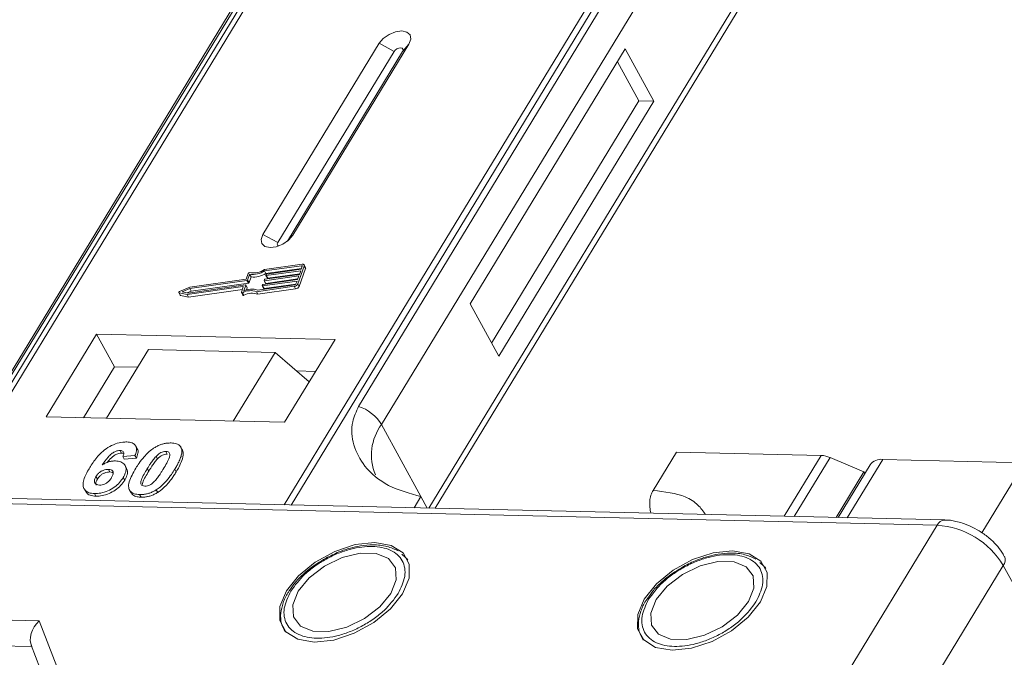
# Model space of a CAD drawing. Header units: millimetres. Extents: x 207 to 1682, y 260 to 1293.
# Tile 81 of 84: x 1477 to 1525, y 1051 to 1082. Entities that reach past the tile are written whole.
import ezdxf

# ---------------------------------------------------------------- set-up
doc = ezdxf.new("R2010")
doc.units = ezdxf.units.MM

msp = doc.modelspace()

# ---------------------------------------------------------------- linework, layer by layer
at = {"color": 7, "linetype": 'Continuous', "lineweight": 15}
for p, q in [((1495.493, 1094.964), (1473.704, 1059.154)), ((1473.973, 1059.148), (1495.779, 1094.985)), ((1511.995, 1094.613), (1490.189, 1058.776)), ((1490.522, 1058.768), (1512.312, 1094.578)), ((1491.468, 1088.898), (1476.155, 1063.732)), ((1476.369, 1063.919), (1491.682, 1089.084)), ((1509.086, 1088.685), (1493.774, 1063.519)), ((1494.881, 1062.642), (1510.194, 1087.808)), ((1512.436, 1083.71), (1497.166, 1058.616)), ((1497.464, 1058.609), (1512.47, 1083.269)), ((1494.765, 1081.005), (1489.163, 1071.798)), ((1490.6, 1071.765), (1496.202, 1080.972)), ((1494.765, 1081.005), (1495.486, 1080.615)), ((1496.202, 1080.972), (1495.895, 1080.605)), ((1506.618, 1080.733), (1499.148, 1068.457)), ((1507.997, 1078.211), (1506.618, 1080.733)), ((1495.486, 1080.615), (1489.884, 1071.408)), ((1490.343, 1071.481), (1495.895, 1080.605)), ((1507.279, 1078.228), (1506.244, 1080.119)), ((1500.183, 1066.565), (1507.279, 1078.228)), ((1500.527, 1065.935), (1507.997, 1078.211)), ((1507.997, 1078.211), (1507.279, 1078.228)), ((1489.884, 1071.408), (1489.163, 1071.798)), ((1490.6, 1071.765), (1490.411, 1071.539)), ((1491.056, 1070.365), (1489.239, 1070.107)), ((1491.031, 1070.294), (1489.243, 1070.04)), ((1490.849, 1069.426), (1491.155, 1070.278)), ((1491.013, 1070.123), (1491.064, 1070.265)), ((1491.057, 1070.246), (1491.031, 1070.294)), ((1491.223, 1070.206), (1491.154, 1070.333)), ((1491.155, 1070.278), (1491.224, 1070.152)), ((1488.454, 1069.919), (1488.355, 1069.644)), ((1488.526, 1069.878), (1488.427, 1069.604)), ((1488.496, 1069.478), (1488.595, 1069.752)), ((1488.595, 1069.752), (1488.526, 1069.878)), ((1490.898, 1069.804), (1489.238, 1069.568)), ((1489.312, 1069.914), (1489.243, 1070.04)), ((1489.263, 1069.639), (1490.923, 1069.875)), ((1489.31, 1069.831), (1489.323, 1069.866)), ((1489.311, 1069.821), (1489.38, 1069.695)), ((1489.312, 1069.914), (1491.025, 1070.157)), ((1490.987, 1070.052), (1489.327, 1069.816)), ((1489.396, 1069.69), (1489.327, 1069.816)), ((1489.352, 1069.887), (1491.013, 1070.123)), ((1489.396, 1069.69), (1490.936, 1069.909)), ((1490.834, 1069.626), (1490.898, 1069.804)), ((1490.918, 1069.3), (1491.224, 1070.152)), ((1490.923, 1069.875), (1490.987, 1070.052)), ((1485.646, 1069.26), (1485.154, 1069.053)), ((1485.518, 1068.905), (1488.205, 1069.287)), ((1485.562, 1068.979), (1488.322, 1069.37)), ((1488.398, 1069.583), (1485.639, 1069.191)), ((1488.355, 1069.644), (1485.646, 1069.26)), ((1485.708, 1069.065), (1488.467, 1069.457)), ((1488.221, 1069.272), (1488.129, 1069.015)), ((1488.218, 1069.263), (1488.205, 1069.287)), ((1488.338, 1069.356), (1488.24, 1069.082)), ((1488.407, 1069.239), (1488.338, 1069.365)), ((1488.407, 1069.23), (1488.338, 1069.356)), ((1488.467, 1069.457), (1488.398, 1069.583)), ((1488.496, 1069.478), (1488.427, 1069.604)), ((1488.857, 1069.043), (1490.674, 1069.301)), ((1488.911, 1069.118), (1490.699, 1069.372)), ((1489.132, 1069.334), (1489.145, 1069.37)), ((1489.132, 1069.325), (1489.201, 1069.199)), ((1490.809, 1069.555), (1489.149, 1069.32)), ((1489.218, 1069.194), (1489.149, 1069.32)), ((1489.174, 1069.391), (1490.834, 1069.626)), ((1489.218, 1069.194), (1490.757, 1069.412)), ((1489.221, 1069.582), (1489.234, 1069.618)), ((1489.221, 1069.573), (1489.29, 1069.447)), ((1489.307, 1069.442), (1489.238, 1069.568)), ((1489.307, 1069.442), (1490.847, 1069.66)), ((1490.674, 1069.301), (1490.743, 1069.175)), ((1490.758, 1069.413), (1490.809, 1069.555)), ((1490.918, 1069.3), (1490.849, 1069.426)), ((1485.115, 1068.998), (1485.184, 1068.872)), ((1485.13, 1068.987), (1485.518, 1068.905)), ((1485.199, 1068.861), (1485.13, 1068.987)), ((1485.199, 1068.861), (1485.587, 1068.779)), ((1485.639, 1069.191), (1485.277, 1069.039)), ((1485.277, 1069.039), (1485.562, 1068.979)), ((1485.587, 1068.779), (1485.518, 1068.905)), ((1485.522, 1068.987), (1485.708, 1069.065)), ((1485.587, 1068.779), (1488.176, 1069.147)), ((1485.708, 1069.065), (1485.639, 1069.191)), ((1488.13, 1068.997), (1488.198, 1068.871)), ((1488.252, 1068.867), (1488.183, 1068.993)), ((1488.37, 1069.125), (1488.407, 1069.23)), ((1488.926, 1068.917), (1488.857, 1069.043)), ((1488.926, 1068.917), (1490.743, 1069.175)), ((1499.148, 1068.457), (1500.527, 1065.935)), ((1481.147, 1067.003), (1478.719, 1063.013)), ((1492.64, 1066.739), (1481.147, 1067.003)), ((1481.147, 1067.003), (1482.009, 1065.427)), ((1490.212, 1062.75), (1492.64, 1066.739)), ((1481.629, 1062.946), (1483.645, 1066.261)), ((1489.751, 1066.121), (1483.645, 1066.261)), ((1489.751, 1066.121), (1487.734, 1062.806)), ((1491.395, 1064.694), (1489.751, 1066.121)), ((1482.009, 1065.427), (1480.515, 1062.972)), ((1483.122, 1065.401), (1482.009, 1065.427)), ((1491.706, 1065.204), (1490.782, 1065.226)), ((1478.719, 1063.013), (1490.212, 1062.75)), ((1494.881, 1062.642), (1496.778, 1059.176)), ((1482.284, 1061.396), (1482.353, 1061.27)), ((1483.106, 1061.484), (1483.037, 1061.611)), ((1484.488, 1061.346), (1484.557, 1061.22)), ((1485.168, 1061.607), (1485.162, 1061.618)), ((1485.24, 1061.488), (1485.309, 1061.361)), ((1507.963, 1059.474), (1509.084, 1061.315)), ((1509.084, 1061.315), (1516.068, 1061.155)), ((1483.002, 1061.145), (1482.418, 1061.106)), ((1482.418, 1061.106), (1482.487, 1060.98)), ((1482.487, 1060.98), (1483.071, 1061.019)), ((1483.002, 1061.145), (1483.071, 1061.019)), ((1484.085, 1060.986), (1484.016, 1061.112)), ((1516.068, 1061.155), (1514.284, 1058.223)), ((1516.487, 1061.057), (1514.756, 1058.212)), ((1516.487, 1061.057), (1518.117, 1060.361)), ((1519.03, 1060.963), (1517.32, 1058.153)), ((1519.03, 1060.963), (1525.854, 1060.806)), ((1525.854, 1060.806), (1523.8, 1057.432)), ((1481.719, 1060.484), (1481.788, 1060.358)), ((1482.597, 1060.538), (1482.528, 1060.664)), ((1483.593, 1060.519), (1483.662, 1060.393)), ((1484.919, 1060.489), (1484.988, 1060.363)), ((1516.782, 1058.166), (1518.117, 1060.361)), ((1518.419, 1060.703), (1516.874, 1058.164)), ((1518.162, 1060.28), (1518.117, 1060.361)), ((1481.12, 1060.139), (1481.189, 1060.013)), ((1482.44, 1060.098), (1482.509, 1059.972)), ((1456.282, 1059.296), (1521.649, 1057.796)), ((1522.014, 1058.046), (1456.648, 1059.546)), ((1480.555, 1059.548), (1480.624, 1059.422)), ((1481.049, 1059.318), (1481.118, 1059.192)), ((1482.742, 1059.482), (1482.811, 1059.356)), ((1484.03, 1059.503), (1484.099, 1059.376)), ((1483.224, 1059.268), (1483.292, 1059.142)), ((1496.778, 1059.176), (1496.447, 1058.632)), ((1496.778, 1059.176), (1497.083, 1058.618)), ((1521.649, 1057.796), (1516.98, 1050.124)), ((1496.056, 1056.222), (1495.86, 1056.397)), ((1496.086, 1056.203), (1496.154, 1056.112)), ((1513.295, 1055.827), (1513.099, 1056.002)), ((1513.325, 1055.807), (1513.394, 1055.716)), ((1520.17, 1048.183), (1524.838, 1055.856)), ((1524.838, 1055.856), (1545.876, 1017.402)), ((1490.56, 1054.808), (1490.453, 1054.656)), ((1507.799, 1054.412), (1507.692, 1054.261)), ((1478.392, 1053.188), (1467.692, 1053.433)), ((1479.24, 1050.99), (1478.392, 1053.188)), ((1466.86, 1052.207), (1478.028, 1051.951)), ((1478, 1052.022), (1478.764, 1050.043))]:
    msp.add_line(p, q, dxfattribs=at)
at = {"color": 7, "linetype": 'Continuous', "lineweight": 15, "flags": 128}
for points in [[(1496.202, 1080.972), (1496.29, 1081.208), (1496.256, 1081.411), (1496.104, 1081.549), (1495.857, 1081.602), (1495.554, 1081.562), (1495.24, 1081.434), (1494.963, 1081.239), (1494.765, 1081.005)], [(1495.895, 1080.605), (1495.92, 1080.673), (1495.911, 1080.731), (1495.867, 1080.77), (1495.797, 1080.785), (1495.711, 1080.774), (1495.621, 1080.737), (1495.542, 1080.681), (1495.486, 1080.615)], [(1489.163, 1071.798), (1489.075, 1071.562), (1489.109, 1071.359), (1489.261, 1071.221), (1489.508, 1071.168), (1489.811, 1071.208), (1490.125, 1071.336), (1490.402, 1071.531), (1490.6, 1071.765)], [(1489.884, 1071.408), (1489.859, 1071.341), (1489.868, 1071.283), (1489.912, 1071.243), (1489.916, 1071.241)], [(1491.064, 1070.265), (1491.065, 1070.271), (1491.065, 1070.278), (1491.063, 1070.283), (1491.059, 1070.288), (1491.054, 1070.291), (1491.047, 1070.293), (1491.039, 1070.294), (1491.031, 1070.294)], [(1491.056, 1070.365), (1491.082, 1070.366), (1491.106, 1070.364), (1491.126, 1070.357), (1491.142, 1070.347), (1491.153, 1070.333), (1491.159, 1070.317), (1491.16, 1070.298), (1491.155, 1070.278)], [(1489.327, 1069.816), (1489.323, 1069.816), (1489.319, 1069.816), (1489.315, 1069.817), (1489.313, 1069.819), (1489.311, 1069.821), (1489.31, 1069.824), (1489.31, 1069.827), (1489.31, 1069.831)], [(1488.205, 1069.287), (1488.209, 1069.287), (1488.213, 1069.286), (1488.216, 1069.285), (1488.219, 1069.284), (1488.221, 1069.281), (1488.222, 1069.279), (1488.222, 1069.275), (1488.221, 1069.272)], [(1488.322, 1069.37), (1488.326, 1069.371), (1488.33, 1069.37), (1488.333, 1069.369), (1488.336, 1069.368), (1488.338, 1069.365), (1488.339, 1069.363), (1488.339, 1069.359), (1488.338, 1069.356)], [(1489.149, 1069.32), (1489.144, 1069.319), (1489.14, 1069.32), (1489.137, 1069.321), (1489.134, 1069.322), (1489.132, 1069.325), (1489.131, 1069.328), (1489.131, 1069.331), (1489.132, 1069.334)], [(1489.238, 1069.568), (1489.233, 1069.568), (1489.229, 1069.568), (1489.226, 1069.569), (1489.223, 1069.571), (1489.221, 1069.573), (1489.22, 1069.576), (1489.22, 1069.579), (1489.221, 1069.582)], [(1485.13, 1068.987), (1485.121, 1068.991), (1485.115, 1068.998), (1485.113, 1069.006), (1485.114, 1069.016), (1485.12, 1069.027), (1485.129, 1069.037), (1485.141, 1069.046), (1485.154, 1069.053)], [(1488.183, 1068.993), (1488.171, 1068.988), (1488.159, 1068.986), (1488.149, 1068.986), (1488.14, 1068.988), (1488.133, 1068.993), (1488.129, 1068.999), (1488.127, 1069.007), (1488.129, 1069.015)], [(1488.198, 1068.871), (1488.202, 1068.867), (1488.209, 1068.862), (1488.218, 1068.86), (1488.228, 1068.86), (1488.24, 1068.862), (1488.252, 1068.867)], [(1491.639, 1052.168), (1492.576, 1052.265), (1493.564, 1052.587), (1494.506, 1053.103), (1495.31, 1053.761), (1495.897, 1054.497), (1496.21, 1055.24), (1496.219, 1055.917), (1495.921, 1056.461), (1495.347, 1056.818), (1494.553, 1056.955), (1493.616, 1056.858), (1492.628, 1056.536), (1491.686, 1056.021), (1490.882, 1055.363), (1490.295, 1054.626), (1489.982, 1053.883), (1489.973, 1053.207), (1490.271, 1052.663), (1490.845, 1052.305), (1491.639, 1052.168)], [(1508.879, 1051.772), (1509.816, 1051.87), (1510.804, 1052.192), (1511.746, 1052.707), (1512.55, 1053.365), (1513.137, 1054.102), (1513.45, 1054.845), (1513.458, 1055.521), (1513.16, 1056.065), (1512.586, 1056.423), (1511.792, 1056.56), (1510.855, 1056.463), (1509.867, 1056.141), (1508.925, 1055.625), (1508.121, 1054.967), (1507.534, 1054.23), (1507.221, 1053.488), (1507.213, 1052.811), (1507.51, 1052.267), (1508.084, 1051.909), (1508.879, 1051.772)], [(1490.869, 1054.613), (1490.608, 1053.959), (1490.646, 1053.378), (1490.98, 1052.939), (1491.569, 1052.697), (1492.342, 1052.679), (1493.207, 1052.888), (1494.058, 1053.299), (1494.792, 1053.863), (1495.323, 1054.511), (1495.584, 1055.164), (1495.546, 1055.746), (1495.212, 1056.184), (1494.623, 1056.427), (1493.85, 1056.444), (1492.985, 1056.235), (1492.134, 1055.824), (1491.4, 1055.26), (1490.869, 1054.613)], [(1508.109, 1054.217), (1507.847, 1053.563), (1507.885, 1052.982), (1508.219, 1052.544), (1508.808, 1052.301), (1509.582, 1052.283), (1510.446, 1052.493), (1511.297, 1052.904), (1512.032, 1053.467), (1512.562, 1054.115), (1512.824, 1054.769), (1512.785, 1055.35), (1512.451, 1055.788), (1511.862, 1056.031), (1511.089, 1056.049), (1510.225, 1055.84), (1509.374, 1055.428), (1508.639, 1054.865), (1508.109, 1054.217)]]:
    msp.add_lwpolyline(points, dxfattribs=at)
at = {"color": 7, "linetype": 'Continuous', "lineweight": 15}
for centre, radius, start, end in [((1491.163, 1070.177), 0.0661, 336.9348, 26.0002), ((1488.52, 1069.887), 0.0736, 81.7629, 154.647), ((1488.64, 1071.046), 1.173, 264.4424, 300.9301), ((1488.697, 1070.944), 0.998, 260.3986, 302.9491), ((1488.709, 1070.92), 1.173, 264.4424, 300.9301), ((1489.357, 1069.849), 0.0381, 97.4207, 153.8527), ((1488.393, 1069.621), 0.0381, 277.4207, 333.8527), ((1488.462, 1069.495), 0.0381, 277.4207, 333.8527), ((1489.179, 1069.353), 0.0381, 97.4207, 153.8527), ((1489.268, 1069.601), 0.0381, 97.4207, 153.8527), ((1489.302, 1069.456), 0.0149, 216.6597, 287.1115), ((1489.391, 1069.704), 0.0149, 216.6597, 287.1115), ((1490.644, 1069.527), 0.229, 277.4207, 333.8527), ((1490.689, 1069.447), 0.0762, 277.4207, 333.8527), ((1490.713, 1069.401), 0.229, 277.4207, 333.8527), ((1485.202, 1068.882), 0.0212, 210.2186, 262.8226), ((1488.575, 1068.274), 0.819, 69.8549, 118.6145), ((1488.62, 1068.258), 0.907, 71.2927, 114.8085), ((1488.644, 1068.148), 0.819, 69.8549, 118.6145), ((1488.397, 1069.234), 0.011, 336.9348, 26.0002), ((1489.213, 1069.208), 0.0149, 216.6597, 287.1115), ((1493.131, 1061.57), 2.052, 31.4947, 71.765), ((1496.827, 1061.179), 2.434, 143.0587, 202.974), ((1516.018, 1060.002), 1.154, 66.0507, 87.522), ((1518.949, 1060.304), 0.664, 83.0653, 142.99), ((1522.034, 1057.624), 0.422, 92.683, 155.9406), ((1521.371, 1053.749), 4.057, 31.2883, 86.0774), ((1524.496, 1056.12), 0.432, 322.3041, 24.4947)]:
    msp.add_arc(centre, radius, start, end, dxfattribs=at)
msp.add_ellipse((1478.737, 1052.557), major_axis=(0.549, 0.781), ratio=0.715737, start_param=1.232087, end_param=2.802883, dxfattribs=at)
for points, knots in [([(1493.774, 1063.519), (1493.662, 1063.273), (1493.377, 1062.643), (1493.487, 1061.626), (1494.044, 1060.551), (1495.135, 1059.632), (1496.232, 1059.327), (1496.778, 1059.176)], [0, 0, 0, 0, 0.125713, 0.321276, 0.524466, 0.763484, 1, 1, 1, 1]), ([(1480.82, 1060.567), (1480.872, 1060.648), (1481.028, 1060.895), (1481.301, 1061.234), (1481.691, 1061.542), (1482.053, 1061.722), (1482.37, 1061.8), (1482.541, 1061.803), (1482.604, 1061.804)], [0, 0, 0, 0, 0.142337, 0.429127, 0.589943, 0.751205, 0.909895, 1, 1, 1, 1]), ([(1482.604, 1061.804), (1482.697, 1061.795), (1482.867, 1061.779), (1483.023, 1061.661), (1483.092, 1061.487), (1483.065, 1061.303), (1483.016, 1061.18), (1483.002, 1061.145)], [0, 0, 0, 0, 0.2426908, 0.4390024, 0.635006, 0.8950587, 1, 1, 1, 1]), ([(1483.93, 1061.521), (1483.98, 1061.551), (1484.083, 1061.612), (1484.248, 1061.68), (1484.414, 1061.728), (1484.55, 1061.748), (1484.657, 1061.755), (1484.71, 1061.755), (1484.737, 1061.755)], [0, 0, 0, 0, 0.193776, 0.3936, 0.587864, 0.788908, 0.894169, 1, 1, 1, 1]), ([(1484.737, 1061.755), (1484.784, 1061.752), (1484.879, 1061.747), (1485.005, 1061.717), (1485.113, 1061.667), (1485.18, 1061.603), (1485.22, 1061.541), (1485.234, 1061.506), (1485.24, 1061.488)], [0, 0, 0, 0, 0.192627, 0.388684, 0.582013, 0.783201, 0.891038, 1, 1, 1, 1]), ([(1482.284, 1061.396), (1482.243, 1061.394), (1482.161, 1061.389), (1482.014, 1061.33), (1481.848, 1061.227), (1481.635, 1061.006), (1481.506, 1060.822), (1481.417, 1060.697)], [0, 0, 0, 0, 0.112049, 0.22438, 0.370115, 0.570276, 1, 1, 1, 1]), ([(1481.663, 1060.815), (1481.663, 1060.815), (1481.719, 1060.892), (1481.822, 1061.012), (1482, 1061.158), (1482.151, 1061.236), (1482.273, 1061.268), (1482.33, 1061.27), (1482.353, 1061.27)], [0, 0, 0, 0, 0.000071, 0.368569, 0.571075, 0.774891, 0.911654, 1, 1, 1, 1]), ([(1482.418, 1061.106), (1482.438, 1061.154), (1482.47, 1061.229), (1482.459, 1061.319), (1482.413, 1061.37), (1482.348, 1061.392), (1482.301, 1061.395), (1482.284, 1061.396)], [0, 0, 0, 0, 0.33384, 0.524547, 0.716372, 0.891824, 1, 1, 1, 1]), ([(1482.353, 1061.27), (1482.392, 1061.269), (1482.435, 1061.267), (1482.46, 1061.248), (1482.462, 1061.246)], [0, 0, 0, 0, 0.900108, 1, 1, 1, 1]), ([(1483.043, 1060.537), (1483.095, 1060.619), (1483.212, 1060.805), (1483.46, 1061.128), (1483.719, 1061.383), (1483.909, 1061.507), (1483.93, 1061.521)], [0, 0, 0, 0, 0.237381, 0.538918, 0.949082, 1, 1, 1, 1]), ([(1483.071, 1061.019), (1483.098, 1061.099), (1483.153, 1061.259), (1483.16, 1061.426), (1483.106, 1061.479), (1483.103, 1061.482)], [0, 0, 0, 0, 0.481785, 0.969308, 1, 1, 1, 1]), ([(1484.016, 1061.112), (1484.059, 1061.154), (1484.128, 1061.222), (1484.252, 1061.298), (1484.366, 1061.337), (1484.443, 1061.345), (1484.483, 1061.346), (1484.488, 1061.346)], [0, 0, 0, 0, 0.334804, 0.542561, 0.750382, 0.970721, 1, 1, 1, 1]), ([(1484.085, 1060.986), (1484.127, 1061.028), (1484.197, 1061.096), (1484.321, 1061.172), (1484.435, 1061.21), (1484.512, 1061.219), (1484.552, 1061.22), (1484.557, 1061.22)], [0, 0, 0, 0, 0.334804, 0.542561, 0.750382, 0.970721, 1, 1, 1, 1]), ([(1484.488, 1061.346), (1484.527, 1061.341), (1484.595, 1061.333), (1484.66, 1061.285), (1484.687, 1061.197), (1484.657, 1061.029), (1484.535, 1060.785), (1484.423, 1060.597), (1484.366, 1060.502)], [0, 0, 0, 0, 0.1056461, 0.1862213, 0.267042, 0.4315406, 0.7127076, 1, 1, 1, 1]), ([(1485.24, 1061.488), (1485.248, 1061.454), (1485.265, 1061.385), (1485.254, 1061.241), (1485.208, 1061.058), (1485.12, 1060.854), (1485.022, 1060.664), (1484.953, 1060.547), (1484.919, 1060.489)], [0, 0, 0, 0, 0.118432, 0.239329, 0.449434, 0.664178, 0.83182, 1, 1, 1, 1]), ([(1484.988, 1060.363), (1485.036, 1060.445), (1485.144, 1060.628), (1485.28, 1060.93), (1485.348, 1061.191), (1485.317, 1061.326), (1485.309, 1061.361)], [0, 0, 0, 0, 0.236775, 0.527928, 0.878334, 1, 1, 1, 1]), ([(1485.309, 1061.361), (1485.297, 1061.394), (1485.279, 1061.442), (1485.24, 1061.478), (1485.227, 1061.489)], [0, 0, 0, 0, 0.667997, 1, 1, 1, 1]), ([(1481.417, 1060.697), (1481.468, 1060.726), (1481.573, 1060.785), (1481.711, 1060.838), (1481.821, 1060.867), (1481.903, 1060.882), (1481.984, 1060.89), (1482.035, 1060.891), (1482.061, 1060.891)], [0, 0, 0, 0, 0.243654, 0.49576, 0.617892, 0.741503, 0.870025, 1, 1, 1, 1]), ([(1482.061, 1060.891), (1482.154, 1060.881), (1482.341, 1060.861), (1482.51, 1060.723), (1482.588, 1060.534), (1482.558, 1060.315), (1482.476, 1060.165), (1482.44, 1060.098)], [0, 0, 0, 0, 0.210216, 0.421975, 0.620016, 0.831037, 1, 1, 1, 1]), ([(1483.593, 1060.519), (1483.618, 1060.56), (1483.668, 1060.642), (1483.74, 1060.753), (1483.808, 1060.852), (1483.871, 1060.939), (1483.938, 1061.027), (1483.99, 1061.084), (1484.016, 1061.112)], [0, 0, 0, 0, 0.20527, 0.410616, 0.557148, 0.703844, 0.851475, 1, 1, 1, 1]), ([(1483.662, 1060.393), (1483.687, 1060.434), (1483.737, 1060.516), (1483.809, 1060.627), (1483.877, 1060.726), (1483.94, 1060.813), (1484.007, 1060.901), (1484.059, 1060.958), (1484.085, 1060.986)], [0, 0, 0, 0, 0.20527, 0.4106157, 0.5571475, 0.7038444, 0.8514751, 1, 1, 1, 1]), ([(1481.049, 1059.318), (1480.956, 1059.327), (1480.769, 1059.344), (1480.585, 1059.474), (1480.49, 1059.666), (1480.517, 1059.999), (1480.669, 1060.313), (1480.799, 1060.531), (1480.82, 1060.567)], [0, 0, 0, 0, 0.148269, 0.297647, 0.442421, 0.607851, 0.935658, 1, 1, 1, 1]), ([(1481.12, 1060.139), (1481.155, 1060.19), (1481.211, 1060.273), (1481.34, 1060.376), (1481.468, 1060.44), (1481.601, 1060.48), (1481.681, 1060.483), (1481.719, 1060.484)], [0, 0, 0, 0, 0.2767209, 0.4568705, 0.6370074, 0.8240683, 1, 1, 1, 1]), ([(1481.189, 1060.013), (1481.224, 1060.064), (1481.28, 1060.147), (1481.409, 1060.25), (1481.537, 1060.314), (1481.67, 1060.354), (1481.749, 1060.356), (1481.788, 1060.358)], [0, 0, 0, 0, 0.276721, 0.45687, 0.637007, 0.824068, 1, 1, 1, 1]), ([(1481.719, 1060.484), (1481.766, 1060.479), (1481.852, 1060.471), (1481.932, 1060.411), (1481.967, 1060.326), (1481.943, 1060.211), (1481.897, 1060.13), (1481.873, 1060.087)], [0, 0, 0, 0, 0.213757, 0.394944, 0.576585, 0.777311, 1, 1, 1, 1]), ([(1481.788, 1060.358), (1481.837, 1060.355), (1481.905, 1060.351), (1481.943, 1060.318), (1481.954, 1060.309)], [0, 0, 0, 0, 0.715718, 1, 1, 1, 1]), ([(1482.509, 1059.972), (1482.552, 1060.054), (1482.639, 1060.22), (1482.658, 1060.418), (1482.603, 1060.504), (1482.585, 1060.532)], [0, 0, 0, 0, 0.401791, 0.807526, 1, 1, 1, 1]), ([(1483.224, 1059.268), (1483.13, 1059.277), (1482.943, 1059.294), (1482.762, 1059.421), (1482.673, 1059.619), (1482.733, 1059.997), (1482.917, 1060.317), (1483.043, 1060.537)], [0, 0, 0, 0, 0.147528, 0.296569, 0.43214, 0.608737, 1, 1, 1, 1]), ([(1483.473, 1059.677), (1483.427, 1059.683), (1483.352, 1059.693), (1483.292, 1059.748), (1483.275, 1059.843), (1483.309, 1060.011), (1483.434, 1060.251), (1483.539, 1060.429), (1483.593, 1060.519)], [0, 0, 0, 0, 0.125351, 0.202197, 0.279182, 0.459742, 0.727968, 1, 1, 1, 1]), ([(1483.364, 1059.762), (1483.368, 1059.793), (1483.382, 1059.909), (1483.506, 1060.126), (1483.609, 1060.304), (1483.662, 1060.393)], [0, 0, 0, 0, 0.159501, 0.57679, 1, 1, 1, 1]), ([(1484.366, 1060.502), (1484.341, 1060.461), (1484.29, 1060.379), (1484.219, 1060.268), (1484.151, 1060.169), (1484.088, 1060.083), (1484.022, 1059.996), (1483.97, 1059.939), (1483.944, 1059.911)], [0, 0, 0, 0, 0.205942, 0.411959, 0.558149, 0.704502, 0.851801, 1, 1, 1, 1]), ([(1484.919, 1060.489), (1484.867, 1060.407), (1484.75, 1060.221), (1484.505, 1059.903), (1484.249, 1059.646), (1484.058, 1059.521), (1484.03, 1059.503)], [0, 0, 0, 0, 0.236629, 0.537361, 0.932986, 1, 1, 1, 1]), ([(1484.099, 1059.376), (1484.148, 1059.409), (1484.245, 1059.475), (1484.41, 1059.616), (1484.585, 1059.797), (1484.747, 1060), (1484.88, 1060.19), (1484.952, 1060.305), (1484.988, 1060.363)], [0, 0, 0, 0, 0.11827, 0.23888, 0.450732, 0.667209, 0.83334, 1, 1, 1, 1]), ([(1481.287, 1059.728), (1481.241, 1059.733), (1481.148, 1059.744), (1481.066, 1059.819), (1481.034, 1059.917), (1481.06, 1060.03), (1481.101, 1060.104), (1481.12, 1060.139)], [0, 0, 0, 0, 0.207905, 0.419981, 0.630626, 0.821735, 1, 1, 1, 1]), ([(1482.44, 1060.098), (1482.384, 1060.016), (1482.272, 1059.85), (1482.011, 1059.619), (1481.694, 1059.44), (1481.354, 1059.329), (1481.151, 1059.322), (1481.049, 1059.318)], [0, 0, 0, 0, 0.197831, 0.3973, 0.59891, 0.798741, 1, 1, 1, 1]), ([(1481.135, 1059.724), (1481.125, 1059.748), (1481.102, 1059.801), (1481.13, 1059.905), (1481.17, 1059.978), (1481.189, 1060.013)], [0, 0, 0, 0, 0.296139, 0.660307, 1, 1, 1, 1]), ([(1481.118, 1059.192), (1481.218, 1059.196), (1481.42, 1059.202), (1481.75, 1059.309), (1482.061, 1059.481), (1482.33, 1059.71), (1482.448, 1059.883), (1482.509, 1059.972)], [0, 0, 0, 0, 0.198208, 0.398397, 0.584963, 0.787074, 1, 1, 1, 1]), ([(1481.873, 1060.087), (1481.838, 1060.034), (1481.782, 1059.95), (1481.662, 1059.841), (1481.542, 1059.776), (1481.411, 1059.733), (1481.331, 1059.729), (1481.287, 1059.728)], [0, 0, 0, 0, 0.2886974, 0.4635526, 0.6399417, 0.8018084, 1, 1, 1, 1]), ([(1483.944, 1059.911), (1483.902, 1059.869), (1483.833, 1059.801), (1483.709, 1059.726), (1483.597, 1059.687), (1483.519, 1059.678), (1483.479, 1059.678), (1483.473, 1059.677)], [0, 0, 0, 0, 0.333678, 0.540413, 0.747264, 0.961209, 1, 1, 1, 1]), ([(1480.634, 1059.428), (1480.663, 1059.381), (1480.73, 1059.271), (1480.921, 1059.204), (1481.07, 1059.195), (1481.118, 1059.192)], [0, 0, 0, 0, 0.338595, 0.784132, 1, 1, 1, 1]), ([(1482.824, 1059.363), (1482.845, 1059.325), (1482.898, 1059.227), (1483.076, 1059.158), (1483.231, 1059.147), (1483.292, 1059.142)], [0, 0, 0, 0, 0.275409, 0.710365, 1, 1, 1, 1]), ([(1484.03, 1059.503), (1483.98, 1059.473), (1483.877, 1059.411), (1483.712, 1059.343), (1483.546, 1059.295), (1483.41, 1059.275), (1483.303, 1059.268), (1483.25, 1059.268), (1483.224, 1059.268)], [0, 0, 0, 0, 0.193769, 0.393564, 0.587886, 0.789131, 0.894283, 1, 1, 1, 1]), ([(1483.292, 1059.142), (1483.341, 1059.143), (1483.44, 1059.143), (1483.598, 1059.166), (1483.764, 1059.211), (1483.904, 1059.268), (1484.016, 1059.326), (1484.071, 1059.36), (1484.099, 1059.376)], [0, 0, 0, 0, 0.193594, 0.390501, 0.584817, 0.78683, 0.892868, 1, 1, 1, 1]), ([(1507.963, 1059.474), (1507.925, 1059.398), (1507.849, 1059.246), (1507.796, 1058.953), (1507.801, 1058.657), (1507.836, 1058.456), (1507.872, 1058.374), (1507.874, 1058.37)], [0, 0, 0, 0, 0.246585, 0.493169, 0.739754, 0.986338, 1, 1, 1, 1]), ([(1510.489, 1058.31), (1510.377, 1058.469), (1510.137, 1058.81), (1509.366, 1059.301), (1508.516, 1059.406), (1507.963, 1059.474)], [0, 0, 0, 0, 0.232888, 0.501331, 1, 1, 1, 1]), ([(1523.669, 1057.525), (1523.405, 1057.665), (1523.04, 1057.859), (1522.484, 1057.999), (1522.193, 1058.058), (1522.02, 1058.044), (1522.014, 1058.044)], [0, 0, 0, 0, 0.488444, 0.677599, 0.988653, 1, 1, 1, 1]), ([(1524.878, 1056.292), (1524.843, 1056.362), (1524.745, 1056.559), (1524.485, 1056.87), (1524.123, 1057.224), (1523.82, 1057.425), (1523.669, 1057.525)], [0, 0, 0, 0, 0.143955, 0.402623, 0.700319, 1, 1, 1, 1]), ([(1490.51, 1054.621), (1490.714, 1054.898), (1491.029, 1055.326), (1491.664, 1055.834), (1492.212, 1056.177), (1492.798, 1056.455), (1493.563, 1056.708), (1494.473, 1056.825), (1495.217, 1056.67), (1495.658, 1056.389), (1495.895, 1056.093), (1496.015, 1055.734), (1496.024, 1055.211), (1495.816, 1054.781), (1495.682, 1054.502)], [0, 0, 0, 0, 0.119721, 0.184837, 0.25, 0.315115, 0.380279, 0.5, 0.619721, 0.684837, 0.75, 0.815115, 0.880279, 1, 1, 1, 1]), ([(1495.68, 1056.557), (1495.508, 1056.638), (1495.152, 1056.807), (1494.517, 1056.866), (1493.911, 1056.816), (1493.361, 1056.695), (1492.794, 1056.51), (1492.405, 1056.314), (1492.195, 1056.209)], [0, 0, 0, 0, 0.19129, 0.397064, 0.559818, 0.686756, 0.830295, 1, 1, 1, 1]), ([(1512.92, 1056.162), (1512.748, 1056.243), (1512.391, 1056.411), (1511.757, 1056.471), (1511.151, 1056.42), (1510.6, 1056.299), (1510.033, 1056.114), (1509.645, 1055.919), (1509.434, 1055.813)], [0, 0, 0, 0, 0.19129, 0.397064, 0.559818, 0.686756, 0.830295, 1, 1, 1, 1]), ([(1492.195, 1056.209), (1491.913, 1056.037), (1491.52, 1055.798), (1491.035, 1055.372), (1490.747, 1055.083), (1490.602, 1054.87), (1490.56, 1054.808)], [0, 0, 0, 0, 0.431946, 0.604262, 0.884419, 1, 1, 1, 1]), ([(1507.749, 1054.225), (1507.953, 1054.502), (1508.268, 1054.93), (1508.903, 1055.438), (1509.451, 1055.781), (1510.037, 1056.059), (1510.802, 1056.312), (1511.713, 1056.429), (1512.457, 1056.274), (1512.897, 1055.994), (1513.134, 1055.697), (1513.255, 1055.338), (1513.263, 1054.816), (1513.056, 1054.385), (1512.921, 1054.107)], [0, 0, 0, 0, 0.119721, 0.184837, 0.25, 0.315115, 0.380279, 0.5, 0.619721, 0.684837, 0.75, 0.815115, 0.880279, 1, 1, 1, 1]), ([(1509.434, 1055.813), (1509.153, 1055.642), (1508.759, 1055.402), (1508.274, 1054.976), (1507.987, 1054.688), (1507.842, 1054.474), (1507.799, 1054.412)], [0, 0, 0, 0, 0.431946, 0.604262, 0.884419, 1, 1, 1, 1]), ([(1490.453, 1054.656), (1490.425, 1054.618), (1490.282, 1054.422), (1490.122, 1054.049), (1490.004, 1053.549), (1490.022, 1053.058), (1490.174, 1052.786), (1490.248, 1052.655)], [0, 0, 0, 0, 0.055607, 0.284691, 0.52115, 0.769695, 1, 1, 1, 1]), ([(1495.682, 1054.502), (1495.478, 1054.225), (1495.163, 1053.798), (1494.528, 1053.29), (1493.98, 1052.946), (1493.394, 1052.668), (1492.629, 1052.416), (1491.719, 1052.298), (1490.975, 1052.454), (1490.534, 1052.734), (1490.297, 1053.031), (1490.177, 1053.39), (1490.168, 1053.912), (1490.376, 1054.342), (1490.51, 1054.621)], [0, 0, 0, 0, 0.119721, 0.184837, 0.25, 0.315115, 0.380279, 0.5, 0.619721, 0.684837, 0.75, 0.815115, 0.880279, 1, 1, 1, 1]), ([(1507.692, 1054.261), (1507.664, 1054.222), (1507.521, 1054.026), (1507.362, 1053.653), (1507.243, 1053.153), (1507.261, 1052.663), (1507.414, 1052.391), (1507.487, 1052.26)], [0, 0, 0, 0, 0.055607, 0.284691, 0.52115, 0.769695, 1, 1, 1, 1]), ([(1512.921, 1054.107), (1512.717, 1053.83), (1512.403, 1053.402), (1511.767, 1052.894), (1511.22, 1052.551), (1510.633, 1052.273), (1509.869, 1052.02), (1508.958, 1051.903), (1508.214, 1052.058), (1507.773, 1052.338), (1507.537, 1052.635), (1507.416, 1052.994), (1507.408, 1053.516), (1507.615, 1053.947), (1507.749, 1054.225)], [0, 0, 0, 0, 0.119721, 0.184837, 0.25, 0.315115, 0.380279, 0.5, 0.619721, 0.684837, 0.75, 0.815115, 0.880279, 1, 1, 1, 1]), ([(1453.014, 1052.306), (1453.978, 1052.246), (1455.935, 1052.125), (1459.081, 1051.547), (1462.114, 1050.727), (1464.957, 1049.724), (1467.566, 1048.619), (1470.156, 1047.335), (1473.543, 1045.394), (1476.74, 1043.165), (1479.633, 1040.732), (1481.811, 1038.658), (1483.915, 1036.334), (1485.827, 1033.802), (1487.373, 1031.289), (1488.572, 1028.783), (1489.417, 1026.276), (1489.835, 1023.99), (1489.901, 1021.965), (1489.698, 1020.199), (1489.229, 1018.54), (1488.247, 1016.502), (1486.755, 1014.778), (1484.815, 1013.426), (1483.011, 1012.53), (1480.809, 1011.83), (1478.224, 1011.383), (1476.352, 1011.35), (1475.43, 1011.334)], [0, 0, 0, 0, 0.038862, 0.078912, 0.1200677, 0.1522272, 0.1843815, 0.2172151, 0.2500433, 0.3156185, 0.347778, 0.3799323, 0.4210926, 0.4611415, 0.5, 0.5388632, 0.578912, 0.6200677, 0.6522272, 0.6843815, 0.7172151, 0.7500433, 0.8156185, 0.847778, 0.8799323, 0.9210926, 0.9611404, 1, 1, 1, 1])]:
    msp.add_open_spline(points, degree=3, knots=knots, dxfattribs=at)

doc.saveas('drawing.dxf')
